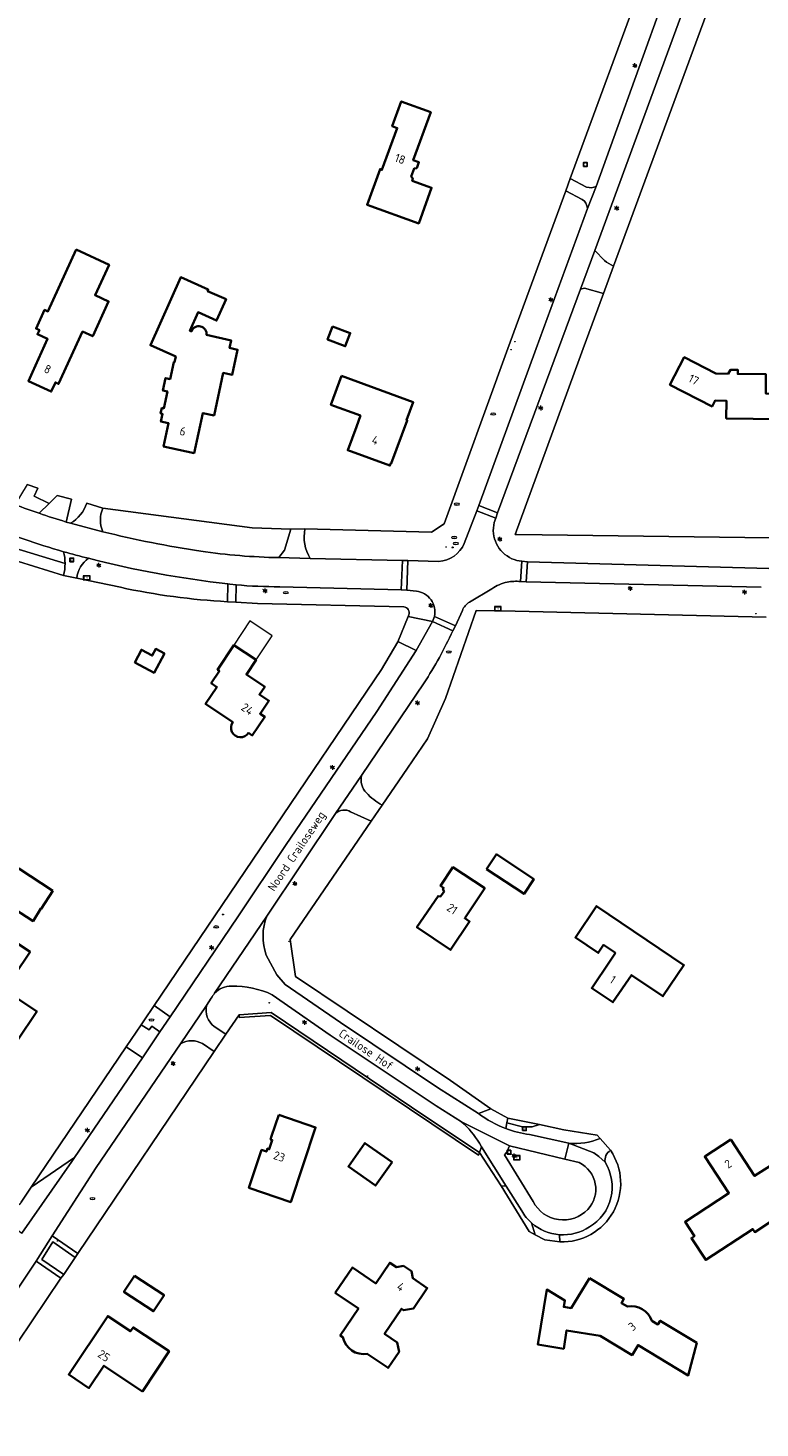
# Model space of a CAD drawing. Header units: metres. Extents: x 140853 to 145288, y 474558 to 480269.
# Tile 16 of 256: x 141615 to 141770, y 476271 to 476568. Entities that reach past the tile are written whole.
import ezdxf
from ezdxf.enums import TextEntityAlignment as Align

# ---------------------------------------------------------------- set-up
doc = ezdxf.new("R2010")
doc.units = ezdxf.units.M
doc.header["$MEASUREMENT"] = 0
for name, color, linetype, lineweight in [('B-WE-GR-BEPLANTING_CULTUUR_BOSPLANTSOEN-G', 90, 'GR-PLANTSOEN', 18), ('B-WE-GR-GRAS_KRUIDENRIJK-G', 80, 'Continuous', 18), ('B-WE-GR-GROENVOORZIENING-G', 80, 'Continuous', 18), ('B-WE-IE-TERREINAFSCHEIDING_KUNSTMATIG_HEKWERK-G', 20, 'IE-TERREINAFSCHEIDING-KUNSTMATIG', 18), ('B-WE-IE-TERREINAFSCHEIDING_KUNSTMATIG_MUUR-G', 90, 'IE-TERREINAFSCHEIDING-KUNSTMATIG-DICHT', 18), ('B-WE-KL-ET_LS_OV_LICHTMAST-S', 190, 'Continuous', 18), ('B-WE-KL-WATER_BRANDLEIDING_PUT-S', 150, 'Continuous', 18), ('B-WE-KL-WATER_PUT-S', 170, 'Continuous', 18), ('B-WE-OG-BEBOUWING-G', 7, 'Continuous', 35), ('B-WE-OG-BEBOUWING_HUISNUMMER-T18', 10, 'Continuous', 18), ('B-WE-OG-BEBOUWING_LUIFEL-G', 7, 'Continuous', 18), ('B-WE-OG-BEBOUWING_STRAATNAAM-T18', 10, 'Continuous', 18), ('B-WE-OG-TERREIN_ERF-G', 7, 'Continuous', 18), ('B-WE-RI-GWA_RIOOLPUT-S', 30, 'Continuous', 18), ('B-WE-RI-TERREINKAST-S', 7, 'Continuous', 18), ('B-WE-VH-ONVERHARD-G', 252, 'Continuous', 18), ('B-WE-VH-VERHARDING_ASFALT-G', 252, 'Continuous', 18), ('B-WE-VH-VERHARDING_BETONSTRAATSTEEN-G', 252, 'Continuous', 18), ('B-WE-VH-VERHARDING_HALFVERHARDING_GRIND-G', 252, 'Continuous', 18), ('B-WE-VH-VERHARDING_STRAATBAKSTEEN-G', 252, 'Continuous', 18), ('B-WE-VH-VERHARDING_TEGEL-G', 252, 'Continuous', 18), ('X-XX-XX-ALGEMEEN-S', 7, 'Continuous', 18)]:
    doc.layers.add(name, color=color, linetype=linetype, lineweight=lineweight)
doc.styles.add('NLCS-ISO', font='txt')
doc.linetypes.add('GR-PLANTSOEN', pattern='A,0,[179,NLCS.shx,S=2,R=0,X=0,Y=0],-4', length=4)
doc.linetypes.add('IE-TERREINAFSCHEIDING-KUNSTMATIG', pattern='A,4,[82,NLCS.shx,S=0.75,R=90,X=0,Y=0],4,-2', length=10)
doc.linetypes.add('IE-TERREINAFSCHEIDING-KUNSTMATIG-DICHT', pattern='A,8,-1,[82,NLCS.shx,S=0.75,R=90,X=0,Y=0],-1', length=10)

# ---------------------------------------------------------------- blocks, each defined once
blk = doc.blocks.new('SIE-WEG_AFVALBAK_TYPE_01')
for radius in [0.25, 0.156]:
    blk.add_circle((0, 0), radius)
blk = doc.blocks.new('SRI-TERREINKAST-SO')
at = {"ltscale": 0.1}
h = blk.add_hatch(color=256, dxfattribs=at)
h.paths.add_polyline_path([(3.9, 2.1), (-3.4, 2.1), (-3.4, -2.4), (3.9, -2.4)])
h.paths.add_polyline_path([(3.4, 1.6), (-2.9, 1.6), (-2.9, -1.9), (3.4, -1.9)], flags=16)
at = {"flags": 128}
for points in [[(3.9, 2.1), (-3.4, 2.1), (-3.4, -2.4), (3.9, -2.4)], [(3.4, 1.6), (-2.9, 1.6), (-2.9, -1.9), (3.4, -1.9)]]:
    blk.add_lwpolyline(points, close=True, dxfattribs=at)
at = {"style": 'NLCS-ISO'}
blk.add_text('RI', height=1.8, dxfattribs=at).set_placement((-0.9, -1))
blk = doc.blocks.new('B-SIE-WEG_LICHTMAST-SO')
at = {"ltscale": 0.1}
for p, q in [((-1.1, 0.6), (-2.2, 1.3)), ((0, 1.3), (0, 2.5)), ((1.1, 0.6), (2.2, 1.3)), ((-1.1, -0.6), (-2.2, -1.3)), ((0, -1.3), (0, -2.5)), ((1.1, -0.6), (2.2, -1.3))]:
    blk.add_line(p, q, dxfattribs=at)
at = {"flags": 128}
for points in [[(-1.2, 0.5), (1.2, 0.5)], [(-1.2, -0.5), (1.2, -0.5)]]:
    blk.add_lwpolyline(points, dxfattribs=at)
at = {"ltscale": 0.1}
blk.add_circle((0, 0), 1.27, dxfattribs=at)
at = {"style": 'NLCS-ISO'}
blk.add_attdef('TYPE', text='', height=1.8, dxfattribs=at).set_placement((0, 2.5), align=Align.BOTTOM_CENTER)
blk = doc.blocks.new('SIE-WEG_STRAATPOT_BRANDKRAAN-SO')
blk.add_ellipse((0, 0), major_axis=(-0.729, 0), ratio=0.685994)
at = {"style": 'NLCS-ISO'}
blk.add_text('BR', height=0.4, dxfattribs=at).set_placement((-0.3, -0.2))
blk = doc.blocks.new('SKL-WATERLEIDINGPUT-SO')
at = {"color": 0, "linetype": 'ByBlock', "lineweight": 18}
blk.add_ellipse((0, 0), major_axis=(2.5, 0), ratio=0.54, dxfattribs=at)
at = {"color": 0, "linetype": 'ByBlock', "lineweight": 18, "style": 'NLCS-ISO'}
blk.add_text('wl', height=1.8, dxfattribs=at).set_placement((0, 0), align=Align.MIDDLE_CENTER)
blk = doc.blocks.new('SRI-PUT_INSPECTIE-SO')
at = {"lineweight": -3, "flags": 128}
blk.add_lwpolyline([(-2, -2), (2, -2), (2, 2), (-2, 2)], close=True, dxfattribs=at)
at = {"lineweight": -3, "ltscale": 1.5}
blk.add_circle((0, 0), 2, dxfattribs=at)
at = {"ltscale": 0.1, "style": 'NLCS-ISO'}
blk.add_text('I', height=2.5, dxfattribs=at).set_placement((0, 0), align=Align.MIDDLE_CENTER)

msp = doc.modelspace()

# ---------------------------------------------------------------- linework, layer by layer
at = {"layer": 'B-WE-GR-BEPLANTING_CULTUUR_BOSPLANTSOEN-G', "ltscale": 0.2, "flags": 128}
msp.add_lwpolyline([(141622.513, 476454.329), (141610.184, 476458.138), (141600.339, 476462.399), (141596.032, 476464.528), (141594.743, 476462.377), (141599.232, 476460.158), (141609.446, 476455.749), (141622.205, 476451.809), (141622.205, 476451.809, 0.0610718), (141622.513, 476454.329)], format="xyb", close=True, dxfattribs=at)
at = {"layer": 'B-WE-GR-GRAS_KRUIDENRIJK-G', "ltscale": 0.2, "flags": 128}
for points in [[(141735.295, 476534.485), (141739.081, 476544.831), (141749.707, 476574.396), (141747.481, 476578.946), (141745.869, 476579.856), (141729.816, 476536.118), (141733.302, 476534.342), (141733.302, 476534.342, 0.2313068), (141735.295, 476534.485)], [(141739, 476517.53), (141760.639, 476576.406), (141755.773, 476577.388), (141735.046, 476520.817), (141737.093, 476518.699), (141737.093, 476518.699, 0.0363467), (141739, 476517.53)], [(141733.461, 476529.802, 0.235561), (141732.383, 476531.704), (141732.383, 476531.704), (141728.868, 476533.535), (141716.56, 476500), (141703.021, 476462.807), (141700.344, 476461.009), (141673.474, 476461.714), (141673.474, 476461.714, 0.1907019), (141674.586, 476455.432), (141674.586, 476455.432), (141694.177, 476454.968), (141695.349, 476454.969), (141701.84, 476454.78), (141701.84, 476454.78, 0.2941023), (141707.296, 476458.626), (141707.296, 476458.626), (141709.977, 476465.526), (141710.398, 476466.678), (141722.581, 476500), (141733.461, 476529.802)], [(141714.397, 476465.125), (141714.003, 476464.017), (141713.692, 476463.081), (141713.692, 476463.081, 0.3677721), (141717.432, 476455.369), (141717.432, 476455.369, 0.0833152), (141719.545, 476454.831), (141719.545, 476454.831), (141720.738, 476454.681), (141784.812, 476452.953), (141798.883, 476452.702), (141800.258, 476454.702), (141800.256, 476459.397), (141796.439, 476459.565), (141772.257, 476459.793), (141718.483, 476460.531), (141718.101, 476460.536), (141731.716, 476497.704), (141732.557, 476500), (141736.858, 476511.702), (141732.844, 476512.837), (141731.982, 476512.667), (141727.304, 476500), (141714.397, 476465.125)], [(141596.032, 476464.528), (141600.339, 476462.399), (141610.184, 476458.138), (141622.513, 476454.329), (141622.513, 476454.329, 0.0615229), (141622.199, 476456.864), (141622.199, 476456.864, -0.0274371), (141605.618, 476462.593), (141605.618, 476462.593), (141603.422, 476463.509), (141601.236, 476464.459), (141601.236, 476464.459, -0.0057698), (141597.988, 476465.944), (141597.988, 476465.944), (141596.398, 476465.138), (141596.032, 476464.528)], [(141667.906, 476455.593), (141669.151, 476457.208), (141670.472, 476461.633), (141662.277, 476461.912), (141630.507, 476466.092), (141630.507, 476466.092, 0.1953515), (141630.514, 476461.101), (141630.514, 476461.101, 0.022118), (141651.349, 476456.948), (141651.349, 476456.948, 0.0300191), (141667.906, 476455.593)], [(141634.264, 476449.294, 0.0399472), (141656.994, 476446.24), (141656.994, 476446.24), (141657.091, 476450.02), (141657.091, 476450.02, -0.0339023), (141627.477, 476455.45), (141627.477, 476455.45, 0.2091725), (141625.011, 476451.252), (141625.011, 476451.252), (141634.264, 476449.294)], [(141695.362, 476443.056), (141700.569, 476441.995), (141700.994, 476443.109), (141700.994, 476443.109, 0.4410705), (141697.128, 476448.482), (141697.128, 476448.482), (141695.135, 476448.669), (141693.933, 476448.782), (141668.122, 476449.418), (141668.122, 476449.418, -0.0264715), (141658.829, 476449.834), (141658.829, 476449.834), (141658.777, 476446.155), (141663.361, 476445.87), (141694.449, 476445.118), (141694.449, 476445.118, -0.5259322), (141695.529, 476443.46), (141695.529, 476443.46), (141695.362, 476443.056)], [(141712.404, 476338.26), (141712.959, 476338.461), (141704.35, 476344.482), (141671.492, 476366.613), (141670.317, 476374.454), (141687.562, 476399.64), (141683.154, 476401.613), (141683.154, 476401.613, 0.3442788), (141679.991, 476401.214), (141679.991, 476401.214), (141665.398, 476379.453), (141665.398, 476379.453, 0.1850589), (141665.254, 476371.153), (141665.254, 476371.153), (141667.504, 476366.984), (141669.298, 476364.917), (141680.987, 476356.814), (141701.623, 476343.046), (141710.323, 476337.507), (141712.404, 476338.26)], [(141653.578, 476362.022), (141652.53, 476360.443), (141652.53, 476360.443, 0.2790107), (141654.177, 476355.96), (141654.177, 476355.96), (141656.691, 476354.322), (141659.486, 476358.467), (141666.319, 476358.919), (141699.18, 476336.759), (141710.543, 476329.234), (141710.996, 476330.419), (141710.535, 476331.158), (141710.535, 476331.158, 0.0786149), (141706.715, 476335.734), (141706.715, 476335.734), (141701.349, 476339.127), (141678.823, 476354.172), (141666.51, 476362.733), (141666.51, 476362.733, 0.114835), (141657.898, 476364.546), (141657.898, 476364.546, 0.218231), (141654.289, 476363.034), (141654.289, 476363.034, 0.0666368), (141653.578, 476362.022)], [(141619.793, 476311.529), (141625.241, 476307.73), (141654.199, 476350.639), (141651.727, 476352.339), (141651.727, 476352.339, 0.2650523), (141647.06, 476352.312), (141647.06, 476352.312), (141629.15, 476326.044), (141619.793, 476311.529)], [(141723.263, 476335.123), (141721.755, 476334.652), (141719.668, 476334.688), (141716.366, 476335.49), (141716.12, 476334.298), (141716.12, 476334.298, 0.0560651), (141721.169, 476333.001), (141721.169, 476333.001), (141729.499, 476331.21), (141729.499, 476331.21, 0.1306876), (141736.149, 476332.201), (141736.149, 476332.201), (141735.564, 476332.867), (141728.463, 476334.025), (141723.263, 476335.123)], [(141733.567, 476317.132, 0.5010194), (141731.748, 476327.058), (141731.748, 476327.058), (141728.676, 476327.799), (141716.904, 476330.637), (141716.904, 476330.637, -0.1031157), (141715.849, 476328.706), (141715.849, 476328.706), (141721.948, 476318.801), (141721.948, 476318.801, 0.5211199), (141733.567, 476317.132)], [(141727.548, 476311.745), (141727.618, 476310.213), (141727.618, 476310.213, 0.6161057), (141738.367, 476329.676), (141738.367, 476329.676, 0.3104998), (141737.228, 476327.123), (141737.228, 476327.123, -0.4215047), (141733.907, 476313.403), (141733.907, 476313.403, -0.166051), (141727.548, 476311.745)], [(141715.135, 476322.098), (141721.097, 476312.397), (141722.362, 476311.733), (141721.595, 476314.242), (141721.595, 476314.242, -0.0815215), (141719.503, 476316.788), (141719.503, 476316.788), (141716.226, 476322.039), (141715.135, 476322.098)], [(141616.348, 476306.099), (141603.336, 476286.688), (141601.996, 476284.529), (141603.5, 476283.603), (141601.92, 476281.059), (141601.92, 476281.059, 0.3183082), (141604.17, 476270.044), (141604.17, 476270.044), (141607.956, 476266.873), (141608.253, 476266.568), (141605.085, 476272.862), (141606.339, 476279.829), (141621.606, 476302.523), (141616.348, 476306.099)]]:
    msp.add_lwpolyline(points, format="xyb", close=True, dxfattribs=at)
msp.add_lwpolyline([(141770.359, 476449.354), (141720.439, 476450.451), (141719.249, 476450.506), (141719.249, 476450.506, 0.0815698), (141716.417, 476450.385), (141716.417, 476450.385, 0.1012848), (141713.188, 476448.994), (141713.188, 476448.994), (141708.402, 476446.169), (141708.402, 476446.169, 0.1501393), (141706.901, 476444.366), (141706.901, 476444.366), (141705.443, 476441.104), (141705.443, 476441.104), (141704.872, 476440.02), (141704.872, 476440.02, -0.0355963), (141698.765, 476428.97), (141698.765, 476428.97), (141685.449, 476409.318), (141685.449, 476409.318, 0.2359296), (141686.518, 476405.618), (141686.518, 476405.618, 0.0758268), (141689.864, 476403.002), (141689.864, 476403.002), (141695.268, 476410.894), (141699.48, 476417.105), (141703.326, 476425.65), (141709.848, 476444.394), (141715.172, 476444.269), (141771.413, 476442.953)], format="xyb", dxfattribs=at)
for points in [[(141659.216, 476379.254), (141669.363, 476394.417), (141688.729, 476422.931), (141697.082, 476435.863), (141693.177, 476437.76), (141693.162, 476437.734), (141689.757, 476431.832), (141641.443, 476360.419), (141644.813, 476358.03), (141659.216, 476379.254)], [(141638.695, 476356.362), (141640.35, 476355.235), (141640.911, 476356.063), (141642.667, 476354.867), (141644.813, 476358.03), (141641.443, 476360.419), (141639.258, 476357.189), (141638.695, 476356.362)], [(141638.929, 476349.306), (141635.499, 476351.642), (141615.315, 476321.84), (141624.517, 476328.113), (141638.929, 476349.306)], [(141716.366, 476335.49), (141719.668, 476334.688), (141721.755, 476334.652), (141723.263, 476335.123), (141716.582, 476336.534), (141716.366, 476335.49)]]:
    msp.add_lwpolyline(points, close=True, dxfattribs=at)
at = {"layer": 'B-WE-GR-GROENVOORZIENING-G', "ltscale": 0.2, "flags": 128}
msp.add_lwpolyline([(141619.105, 476467.12), (141615.962, 476468.655), (141616.741, 476470.332), (141614.496, 476471.169), (141611.879, 476466.829), (141611.879, 476466.829, 0.0062572), (141617.029, 476465.013), (141617.029, 476465.013), (141619.105, 476467.12)], format="xyb", close=True, dxfattribs=at)
msp.add_lwpolyline([(141710.543, 476329.234), (141699.18, 476336.759), (141666.319, 476358.919), (141659.486, 476358.467), (141659.526, 476357.868), (141666.154, 476358.307), (141710.309, 476328.624), (141710.543, 476329.234)], close=True, dxfattribs=at)
at = {"layer": 'B-WE-IE-TERREINAFSCHEIDING_KUNSTMATIG_HEKWERK-G', "ltscale": 0.2, "flags": 128}
for points in [[(141745.869, 476579.856), (141729.816, 476536.118)], [(141760.639, 476576.406), (141739, 476517.53)], [(141728.868, 476533.535), (141716.56, 476500)], [(141736.858, 476511.702), (141732.557, 476500)], [(141716.56, 476500), (141703.021, 476462.807), (141700.344, 476461.009), (141673.474, 476461.714)], [(141731.716, 476497.704), (141732.557, 476500)], [(141731.716, 476497.704), (141718.101, 476460.536), (141718.483, 476460.531)], [(141630.507, 476466.092), (141627.151, 476467.151)], [(141662.277, 476461.912), (141670.472, 476461.633)], [(141670.472, 476461.633), (141673.474, 476461.714)], [(141718.483, 476460.531), (141772.257, 476459.793), (141796.439, 476459.565)], [(141622.205, 476451.809), (141625.011, 476451.252)], [(141656.994, 476446.24), (141658.777, 476446.155)], [(141689.864, 476403.002), (141695.268, 476410.894), (141699.48, 476417.105), (141703.326, 476425.65), (141709.848, 476444.394), (141715.172, 476444.269)], [(141695.362, 476443.056), (141693.162, 476437.734)], [(141695.362, 476443.056), (141695.529, 476443.46)], [(141715.172, 476444.269), (141771.413, 476442.953)], [(141687.562, 476399.64), (141670.317, 476374.454)], [(141670.317, 476374.454), (141671.492, 476366.613), (141704.35, 476344.482), (141712.959, 476338.461)], [(141656.691, 476354.322), (141659.486, 476358.467)], [(141659.486, 476358.467), (141666.319, 476358.919), (141699.18, 476336.759)], [(141638.695, 476356.362), (141635.499, 476351.642)], [(141639.258, 476357.189), (141638.695, 476356.362)], [(141615.315, 476321.84), (141635.499, 476351.642)], [(141625.241, 476307.73), (141654.199, 476350.639)], [(141710.543, 476329.234), (141699.18, 476336.759)], [(141723.263, 476335.123), (141716.582, 476336.534)], [(141736.149, 476332.201), (141735.564, 476332.867), (141728.463, 476334.025), (141723.263, 476335.123)], [(141613.18, 476318.688), (141615.315, 476321.84)], [(141722.362, 476311.733), (141721.097, 476312.397), (141715.135, 476322.098)], [(141622.224, 476303.312), (141624.67, 476306.91)]]:
    msp.add_lwpolyline(points, dxfattribs=at)
msp.add_lwpolyline([(141727.618, 476310.213, 0.6161057), (141738.367, 476329.676)], format="xyb", dxfattribs=at)
at = {"layer": 'B-WE-IE-TERREINAFSCHEIDING_KUNSTMATIG_MUUR-G', "ltscale": 0.2, "flags": 128}
for points in [[(141634.264, 476449.294), (141625.011, 476451.252)], [(141694.449, 476445.118), (141663.361, 476445.87), (141658.777, 476446.155)], [(141641.443, 476360.419), (141689.757, 476431.832), (141693.162, 476437.734)], [(141693.162, 476437.734), (141693.177, 476437.76)], [(141639.258, 476357.189), (141641.443, 476360.419)], [(141624.67, 476306.91), (141625.241, 476307.73)], [(141608.253, 476266.568), (141605.085, 476272.862), (141606.339, 476279.829), (141621.606, 476302.523)], [(141621.606, 476302.523), (141622.224, 476303.312)]]:
    msp.add_lwpolyline(points, dxfattribs=at)
for points in [[(141656.994, 476446.24, -0.0399472), (141634.264, 476449.294)], [(141695.529, 476443.46, 0.5259322), (141694.449, 476445.118)]]:
    msp.add_lwpolyline(points, format="xyb", dxfattribs=at)
at = {"layer": 'B-WE-OG-BEBOUWING-G', "ltscale": 0.2, "flags": 128}
for points in [[(141700.181, 476550.249), (141693.935, 476552.524), (141692.005, 476547.256), (141693.075, 476546.864), (141689.824, 476537.991), (141689.411, 476538.142), (141686.669, 476530.57), (141697.63, 476526.601), (141700.371, 476534.17), (141696.251, 476535.662), (141696.416, 476536.117), (141696.061, 476536.547), (141696.662, 476538.243), (141697.227, 476538.358), (141697.678, 476539.602), (141696.464, 476540.037), (141700.181, 476550.249)], [(141624.869, 476521.035), (141618.879, 476507.918), (141618.169, 476508.242), (141616.344, 476504.261), (141617.059, 476503.934), (141616.657, 476503.052), (141618.812, 476502.067), (141615.601, 476495.036), (141614.721, 476493.107), (141619.567, 476490.889), (141620.45, 476492.822), (141621.15, 476492.502), (141626.222, 476503.608), (141628.378, 476502.624), (141631.764, 476510.037), (141628.907, 476511.342), (141631.873, 476517.836), (141624.869, 476521.035)], [(141679.345, 476504.717), (141678.284, 476501.911), (141682.025, 476500.496), (141683.087, 476503.302), (141679.345, 476504.717)], [(141771.166, 476494.549), (141765.39, 476494.63), (141765.402, 476495.51), (141763.872, 476495.531), (141763.359, 476494.65), (141760.718, 476494.715), (141754.029, 476498.16), (141750.982, 476492.344), (141759.94, 476487.717), (141760.583, 476488.964), (141763.003, 476488.929), (141762.947, 476485.179), (141785.84, 476484.84), (141785.976, 476494.46), (141778.305, 476494.567), (141778.246, 476490.388), (141771.337, 476490.484), (141771.386, 476494.547), (141771.166, 476494.549)], [(141681.25, 476494.213), (141678.977, 476488.073), (141685.263, 476485.77), (141684.393, 476483.394), (141682.544, 476478.414), (141691.507, 476475.156), (141691.69, 476475.653), (141691.812, 476475.608), (141695.181, 476484.737), (141695.059, 476484.782), (141696.465, 476488.593), (141681.25, 476494.213)], [(141637.32, 476433.306), (141641.417, 476431.088), (141643.627, 476435.221), (141641.793, 476436.202), (141641.039, 476434.791), (141638.737, 476436.022), (141637.32, 476433.306)], [(141712.014, 476389.417), (141719.998, 476384.137), (141722.079, 476387.257), (141714.127, 476392.561), (141712.014, 476389.417)], [(141619.933, 476384.8), (141612.682, 476389.548), (141611.407, 476387.574), (141608.836, 476389.233), (141607.714, 476387.494), (141606.563, 476388.237), (141604.762, 476385.448), (141615.709, 476378.381), (141617.355, 476381.041), (141617.447, 476380.981), (141619.933, 476384.8)], [(141702.733, 476385.166), (141703.012, 476384.687), (141702.289, 476383.619), (141701.764, 476383.697), (141697.256, 476377.077), (141704.364, 476372.254), (141708.427, 476378.313), (141707.423, 476378.987), (141711.665, 476385.358), (141704.888, 476389.83), (141702.272, 476385.865), (141702.915, 476385.441), (141702.733, 476385.166)], [(141739.415, 476371.614), (141738.265, 476369.929), (141734.38, 476364.137), (141738.876, 476361.114), (141742.799, 476366.891), (141749.512, 476362.404), (141753.964, 476369.04), (141735.41, 476381.573), (141730.91, 476374.91), (141735.766, 476371.63), (141736.91, 476373.324), (141739.415, 476371.614)], [(141606.79, 476370.228), (141603.315, 476372.586), (141597.015, 476363.302), (141600.738, 476360.775), (141598.288, 476357.02), (141606.084, 476351.759), (141608.612, 476355.506), (141612.328, 476352.962), (141616.5, 476359.191), (141608.94, 476364.255), (141610.865, 476367.13), (141611.605, 476366.634), (141611.755, 476366.859), (141615.088, 476371.821), (141610.108, 476375.167), (141606.79, 476370.228)], [(141667.902, 476337.225), (141666.396, 476332.69), (141666.158, 476331.979), (141666.537, 476331.851), (141665.885, 476329.908), (141665.506, 476330.035), (141665.299, 476329.419), (141664.266, 476329.765), (141661.565, 476321.708), (141670.441, 476318.679), (141675.738, 476334.554), (141667.902, 476337.225)], [(141763.902, 476331.955), (141758.405, 476328.344), (141763.514, 476320.601), (141754.217, 476314.5), (141756.209, 476311.465), (141755.54, 476311.026), (141758.596, 476306.369), (141768.587, 476312.925), (141768.998, 476312.298), (141774.458, 476315.881), (141774.046, 476316.508), (141778.747, 476319.593), (141773.739, 476327.268), (141768.97, 476324.241), (141763.902, 476331.955)], [(141691.962, 476327.18), (141686.194, 476331.191), (141682.712, 476326.262), (141688.47, 476322.194), (141691.962, 476327.18)], [(141637.257, 476303.029), (141635.008, 476299.625), (141641.266, 476295.477), (141643.538, 476298.867), (141637.257, 476303.029)], [(141636.43, 476291.224), (141631.588, 476294.453), (141623.294, 476282.015), (141627.596, 476279.149), (141630.765, 476283.901), (141638.944, 476278.447), (141644.623, 476286.963), (141636.993, 476292.051), (141636.438, 476291.219), (141636.43, 476291.224)]]:
    msp.add_lwpolyline(points, close=True, dxfattribs=at)
for points in [[(141649.361, 476503.668), (141649.034, 476503.806), (141650.778, 476507.725), (141654.707, 476505.976), (141656.716, 476510.489), (141652.788, 476512.238), (141652.93, 476512.558), (141647.074, 476515.165), (141640.638, 476500.708), (141646.01, 476498.317), (141645.749, 476497.126), (141645.642, 476497.149), (141644.834, 476493.549), (141643.878, 476493.758), (141643.292, 476491.081), (141644.271, 476490.867), (141643.49, 476487.301), (141643.071, 476487.393), (141642.814, 476486.221), (141643.233, 476486.13), (141642.875, 476484.487), (141644.497, 476484.133), (141643.429, 476479.235), (141649.91, 476477.822), (141651.789, 476486.324), (141654.179, 476485.796), (141656.126, 476494.848), (141657.98, 476494.433), (141659.175, 476499.771), (141657.449, 476500.158), (141657.802, 476501.729), (141652.561, 476502.903), (141652.561, 476502.903, 0.9002603), (141649.361, 476503.668)], [(141661.476, 476418.364), (141662.258, 476417.822), (141664.959, 476421.751), (141663.953, 476422.442), (141665.817, 476425.175), (141663.801, 476426.55), (141664.912, 476428.177), (141661.05, 476430.786), (141663.104, 476433.883), (141658.371, 476437.023), (141654.899, 476431.79), (141655.283, 476431.536), (141653.552, 476428.926), (141654.772, 476428.099), (141652.353, 476424.532), (141658.144, 476420.605), (141658.144, 476420.605, 1.0272826), (141661.476, 476418.364)], [(141679.865, 476299.415), (141684.831, 476296.048), (141680.954, 476290.329), (141681.516, 476289.947), (141681.516, 476289.947, 0.3997248), (141686.706, 476286.428), (141686.706, 476286.428), (141691.134, 476283.426), (141693.463, 476286.861), (141693.064, 476288.872), (141690.389, 476290.685), (141693.972, 476296.013), (141694.426, 476295.702), (141696.508, 476296.054), (141699.45, 476300.39), (141696.362, 476302.491), (141696.08, 476303.967), (141694.395, 476305.112), (141692.93, 476304.814), (141691.486, 476305.793), (141688.499, 476301.39), (141683.546, 476304.785), (141679.865, 476299.415)], [(141733.877, 476302.521), (141730.036, 476296.152), (141728.45, 476296.407), (141728.671, 476297.78), (141724.826, 476300.098), (141722.947, 476288.408), (141728.427, 476287.528), (141729.05, 476291.408), (141736.158, 476290.267), (141742.956, 476286.167), (141744.226, 476288.274), (141754.885, 476281.85), (141756.704, 476288.756), (141748.93, 476293.461), (141748.449, 476292.666), (141747.157, 476293.448), (141747.157, 476293.448, 0.3687516), (141741.961, 476296.458), (141741.961, 476296.458), (141740.692, 476297.219), (141741.227, 476298.111), (141733.877, 476302.521)]]:
    msp.add_lwpolyline(points, format="xyb", close=True, dxfattribs=at)
at = {"layer": 'B-WE-OG-BEBOUWING_LUIFEL-G', "ltscale": 0.2, "flags": 128}
msp.add_lwpolyline([(141658.371, 476437.023), (141663.104, 476433.883), (141666.51, 476439.016), (141661.777, 476442.156), (141658.371, 476437.023)], close=True, dxfattribs=at)
at = {"layer": 'B-WE-OG-TERREIN_ERF-G', "ltscale": 0.2, "flags": 128}
for points in [[(141760.639, 476576.406), (141739, 476517.53), (141736.858, 476511.702), (141732.557, 476500), (141731.716, 476497.704), (141718.101, 476460.536), (141718.483, 476460.531), (141772.257, 476459.793), (141796.439, 476459.565), (141796.919, 476460.885), (141811.146, 476500), (141829.46, 476549.426), (141848.999, 476603.838), (141845.533, 476604.953), (141778.978, 476626.366), (141762.218, 476580.835), (141760.639, 476576.406)], [(141700.181, 476550.249), (141696.464, 476540.037), (141697.678, 476539.602), (141697.227, 476538.358), (141696.662, 476538.243), (141696.061, 476536.547), (141696.416, 476536.117), (141696.251, 476535.662), (141700.371, 476534.17), (141697.63, 476526.601), (141686.669, 476530.57), (141689.411, 476538.142), (141689.824, 476537.991), (141693.075, 476546.864), (141692.005, 476547.256), (141693.935, 476552.524), (141700.181, 476550.249)], [(141616.657, 476503.052), (141617.059, 476503.934), (141616.344, 476504.261), (141618.169, 476508.242), (141618.879, 476507.918), (141624.869, 476521.035), (141631.873, 476517.836), (141628.907, 476511.342), (141631.764, 476510.037), (141628.378, 476502.624), (141626.222, 476503.608), (141621.15, 476492.502), (141620.45, 476492.822), (141619.567, 476490.889), (141614.721, 476493.107), (141615.601, 476495.036), (141618.812, 476502.067), (141616.657, 476503.052)], [(141679.345, 476504.717), (141683.087, 476503.302), (141682.025, 476500.496), (141678.284, 476501.911), (141679.345, 476504.717)], [(141771.166, 476494.549), (141771.386, 476494.547), (141771.337, 476490.484), (141778.246, 476490.388), (141778.305, 476494.567), (141785.976, 476494.46), (141785.84, 476484.84), (141762.947, 476485.179), (141763.003, 476488.929), (141760.583, 476488.964), (141759.94, 476487.717), (141750.982, 476492.344), (141754.029, 476498.16), (141760.718, 476494.715), (141763.359, 476494.65), (141763.872, 476495.531), (141765.402, 476495.51), (141765.39, 476494.63), (141771.166, 476494.549)], [(141681.25, 476494.213), (141696.465, 476488.593), (141695.059, 476484.782), (141695.181, 476484.737), (141691.812, 476475.608), (141691.69, 476475.653), (141691.507, 476475.156), (141682.544, 476478.414), (141684.393, 476483.394), (141685.263, 476485.77), (141678.977, 476488.073), (141681.25, 476494.213)], [(141637.32, 476433.306), (141638.737, 476436.022), (141641.039, 476434.791), (141641.793, 476436.202), (141643.627, 476435.221), (141641.417, 476431.088), (141637.32, 476433.306)], [(141712.014, 476389.417), (141714.127, 476392.561), (141722.079, 476387.257), (141719.998, 476384.137), (141712.014, 476389.417)], [(141619.933, 476384.8), (141617.447, 476380.981), (141617.355, 476381.041), (141615.709, 476378.381), (141604.762, 476385.448), (141606.563, 476388.237), (141607.714, 476387.494), (141608.836, 476389.233), (141611.407, 476387.574), (141612.682, 476389.548), (141619.933, 476384.8)], [(141702.733, 476385.166), (141702.915, 476385.441), (141702.272, 476385.865), (141704.888, 476389.83), (141711.665, 476385.358), (141707.423, 476378.987), (141708.427, 476378.313), (141704.364, 476372.254), (141697.256, 476377.077), (141701.764, 476383.697), (141702.289, 476383.619), (141703.012, 476384.687), (141702.733, 476385.166)], [(141739.415, 476371.614), (141736.91, 476373.324), (141735.766, 476371.63), (141730.91, 476374.91), (141735.41, 476381.573), (141753.964, 476369.04), (141749.512, 476362.404), (141742.799, 476366.891), (141738.876, 476361.114), (141734.38, 476364.137), (141738.265, 476369.929), (141739.415, 476371.614)], [(141606.79, 476370.228), (141610.108, 476375.167), (141615.088, 476371.821), (141611.755, 476366.859), (141611.605, 476366.634), (141610.865, 476367.13), (141608.94, 476364.255), (141616.5, 476359.191), (141612.328, 476352.962), (141608.612, 476355.506), (141606.084, 476351.759), (141598.288, 476357.02), (141600.738, 476360.775), (141597.015, 476363.302), (141603.315, 476372.586), (141606.79, 476370.228)], [(141667.902, 476337.225), (141675.738, 476334.554), (141670.441, 476318.679), (141661.565, 476321.708), (141664.266, 476329.765), (141665.299, 476329.419), (141665.506, 476330.035), (141665.885, 476329.908), (141666.537, 476331.851), (141666.158, 476331.979), (141666.396, 476332.69), (141667.902, 476337.225)], [(141763.902, 476331.955), (141768.97, 476324.241), (141773.739, 476327.268), (141778.747, 476319.593), (141774.046, 476316.508), (141774.458, 476315.881), (141768.998, 476312.298), (141768.587, 476312.925), (141758.596, 476306.369), (141755.54, 476311.026), (141756.209, 476311.465), (141754.217, 476314.5), (141763.514, 476320.601), (141758.405, 476328.344), (141763.902, 476331.955)], [(141691.962, 476327.18), (141688.47, 476322.194), (141682.712, 476326.262), (141686.194, 476331.191), (141691.962, 476327.18)], [(141637.257, 476303.029), (141643.538, 476298.867), (141641.266, 476295.477), (141635.008, 476299.625), (141637.257, 476303.029)], [(141636.43, 476291.224), (141636.438, 476291.219), (141636.993, 476292.051), (141644.623, 476286.963), (141638.944, 476278.447), (141630.765, 476283.901), (141627.596, 476279.149), (141623.294, 476282.015), (141631.588, 476294.453), (141636.43, 476291.224)]]:
    msp.add_lwpolyline(points, close=True, dxfattribs=at)
for points in [[(141614.496, 476471.169), (141616.741, 476470.332), (141615.962, 476468.655), (141619.105, 476467.12), (141620.822, 476468.811), (141623.847, 476468.018), (141622.762, 476463.162), (141623.691, 476462.904), (141623.691, 476462.904, 0.172945), (141627.151, 476467.151), (141627.151, 476467.151), (141630.507, 476466.092), (141662.277, 476461.912), (141670.472, 476461.633), (141673.474, 476461.714), (141700.344, 476461.009), (141703.021, 476462.807), (141716.56, 476500), (141728.868, 476533.535), (141729.816, 476536.118), (141745.869, 476579.856)], [(141649.361, 476503.668, -0.9002603), (141652.561, 476502.903)], [(141613.18, 476318.688), (141615.315, 476321.84), (141635.499, 476351.642), (141638.695, 476356.362), (141639.258, 476357.189), (141641.443, 476360.419), (141689.757, 476431.832), (141693.162, 476437.734), (141695.362, 476443.056), (141695.529, 476443.46), (141695.529, 476443.46, 0.5259322), (141694.449, 476445.118), (141694.449, 476445.118), (141663.361, 476445.87), (141658.777, 476446.155), (141656.994, 476446.24), (141656.994, 476446.24, -0.0399472), (141634.264, 476449.294), (141634.264, 476449.294), (141625.011, 476451.252), (141622.205, 476451.809), (141609.446, 476455.749)], [(141771.413, 476442.953), (141715.172, 476444.269), (141709.848, 476444.394), (141703.326, 476425.65), (141699.48, 476417.105), (141695.268, 476410.894), (141689.864, 476403.002), (141687.562, 476399.64), (141670.317, 476374.454), (141671.492, 476366.613), (141704.35, 476344.482), (141712.959, 476338.461), (141716.582, 476336.534), (141723.263, 476335.123), (141728.463, 476334.025), (141735.564, 476332.867), (141736.149, 476332.201), (141738.367, 476329.676), (141738.367, 476329.676, -0.6161057), (141727.618, 476310.213), (141727.618, 476310.213), (141724.404, 476310.662), (141722.362, 476311.733), (141721.097, 476312.397), (141715.135, 476322.098), (141710.543, 476329.234), (141710.309, 476328.624), (141666.154, 476358.307), (141659.526, 476357.868), (141659.486, 476358.467), (141656.691, 476354.322), (141654.199, 476350.639), (141625.241, 476307.73), (141624.67, 476306.91), (141622.224, 476303.312), (141621.606, 476302.523), (141606.339, 476279.829)], [(141661.476, 476418.364, -1.0272826), (141658.144, 476420.605)], [(141741.961, 476296.458, -0.3687516), (141747.157, 476293.448)], [(141686.706, 476286.428, -0.3997248), (141681.516, 476289.947)]]:
    msp.add_lwpolyline(points, format="xyb", dxfattribs=at)
for points in [[(141652.561, 476502.903), (141657.802, 476501.729), (141657.449, 476500.158), (141659.175, 476499.771), (141657.98, 476494.433), (141656.126, 476494.848), (141654.179, 476485.796), (141651.789, 476486.324), (141649.91, 476477.822), (141643.429, 476479.235), (141644.497, 476484.133), (141642.875, 476484.487), (141643.233, 476486.13), (141642.814, 476486.221), (141643.071, 476487.393), (141643.49, 476487.301), (141644.271, 476490.867), (141643.292, 476491.081), (141643.878, 476493.758), (141644.834, 476493.549), (141645.642, 476497.149), (141645.749, 476497.126), (141646.01, 476498.317), (141640.638, 476500.708), (141647.074, 476515.165), (141652.93, 476512.558), (141652.788, 476512.238), (141656.716, 476510.489), (141654.707, 476505.976), (141650.778, 476507.725), (141649.034, 476503.806), (141649.361, 476503.668)], [(141658.144, 476420.605), (141652.353, 476424.532), (141654.772, 476428.099), (141653.552, 476428.926), (141655.283, 476431.536), (141654.899, 476431.79), (141658.371, 476437.023), (141663.104, 476433.883), (141661.05, 476430.786), (141664.912, 476428.177), (141663.801, 476426.55), (141665.817, 476425.175), (141663.953, 476422.442), (141664.959, 476421.751), (141662.258, 476417.822), (141661.476, 476418.364)], [(141681.516, 476289.947), (141680.954, 476290.329), (141684.831, 476296.048), (141679.865, 476299.415), (141683.546, 476304.785), (141688.499, 476301.39), (141691.486, 476305.793), (141692.93, 476304.814), (141694.395, 476305.112), (141696.08, 476303.967), (141696.362, 476302.491), (141699.45, 476300.39), (141696.508, 476296.054), (141694.426, 476295.702), (141693.972, 476296.013), (141690.389, 476290.685), (141693.064, 476288.872), (141693.463, 476286.861), (141691.134, 476283.426), (141686.706, 476286.428)], [(141747.157, 476293.448), (141748.449, 476292.666), (141748.93, 476293.461), (141756.704, 476288.756), (141754.885, 476281.85), (141744.226, 476288.274), (141742.956, 476286.167), (141736.158, 476290.267), (141729.05, 476291.408), (141728.427, 476287.528), (141722.947, 476288.408), (141724.826, 476300.098), (141728.671, 476297.78), (141728.45, 476296.407), (141730.036, 476296.152), (141733.877, 476302.521), (141741.227, 476298.111), (141740.692, 476297.219), (141741.961, 476296.458)]]:
    msp.add_lwpolyline(points, dxfattribs=at)
at = {"layer": 'B-WE-VH-ONVERHARD-G', "ltscale": 0.2, "flags": 128}
msp.add_lwpolyline([(141657.51, 476449.973), (141657.091, 476450.02), (141656.994, 476446.24), (141658.777, 476446.155), (141658.829, 476449.834), (141657.51, 476449.973)], close=True, dxfattribs=at)
at = {"layer": 'B-WE-VH-VERHARDING_ASFALT-G', "ltscale": 0.2, "flags": 128}
for points in [[(141767.007, 476621.081), (141757.988, 476596.503), (141753.205, 476583.52), (141749.707, 476574.396), (141739.081, 476544.831), (141735.295, 476534.485), (141733.461, 476529.802), (141722.581, 476500), (141710.398, 476466.678), (141714.397, 476465.125), (141727.304, 476500), (141731.982, 476512.667), (141735.046, 476520.817), (141755.773, 476577.388), (141757.542, 476582.161), (141774.697, 476628.722), (141778.205, 476638.213), (141780.465, 476644.354), (141775.929, 476645.278), (141775.155, 476643.279), (141770.202, 476629.495), (141767.007, 476621.081)], [(141710.543, 476329.234), (141715.135, 476322.098), (141716.226, 476322.039), (141710.996, 476330.419), (141710.543, 476329.234)]]:
    msp.add_lwpolyline(points, close=True, dxfattribs=at)
for points in [[(141605.618, 476462.593, 0.0274371), (141622.199, 476456.864), (141622.199, 476456.864, 0.006484), (141627.477, 476455.45), (141627.477, 476455.45, 0.0339023), (141657.091, 476450.02), (141657.091, 476450.02), (141657.51, 476449.973), (141658.829, 476449.834), (141658.829, 476449.834, 0.0264715), (141668.122, 476449.418), (141668.122, 476449.418), (141693.933, 476448.782), (141694.177, 476454.968), (141674.586, 476455.432), (141667.906, 476455.593), (141667.906, 476455.593, -0.0300191), (141651.349, 476456.948), (141651.349, 476456.948, -0.022118), (141630.514, 476461.101), (141630.514, 476461.101), (141623.691, 476462.904), (141622.762, 476463.162), (141622.762, 476463.162, -0.0068235), (141617.029, 476465.013), (141617.029, 476465.013, -0.0062572), (141611.879, 476466.829)], [(141603.336, 476286.688), (141616.348, 476306.099), (141619.793, 476311.529), (141629.15, 476326.044), (141647.06, 476352.312), (141652.53, 476360.443), (141653.578, 476362.022), (141653.578, 476362.022, -0.0666368), (141654.289, 476363.034), (141654.289, 476363.034), (141665.398, 476379.453), (141679.991, 476401.214), (141685.449, 476409.318), (141698.765, 476428.97), (141698.765, 476428.97, 0.0355963), (141704.872, 476440.02), (141704.872, 476440.02), (141700.569, 476441.995), (141697.082, 476435.863), (141697.082, 476435.863), (141688.729, 476422.931), (141669.363, 476394.417), (141659.216, 476379.254), (141644.813, 476358.03), (141642.667, 476354.867), (141638.929, 476349.306), (141624.517, 476328.113), (141623.947, 476327.274), (141613.327, 476312.043)]]:
    msp.add_lwpolyline(points, format="xyb", dxfattribs=at)
for points in [[(141622.205, 476451.809), (141625.011, 476451.252), (141625.011, 476451.252, -0.2091725), (141627.477, 476455.45), (141627.477, 476455.45, -0.006484), (141622.199, 476456.864), (141622.199, 476456.864, -0.0615229), (141622.513, 476454.329), (141622.513, 476454.329, -0.0610718), (141622.205, 476451.809)], [(141728.676, 476327.799), (141729.499, 476331.21), (141721.169, 476333.001), (141721.169, 476333.001, -0.0560651), (141716.12, 476334.298), (141716.12, 476334.298, -0.0712714), (141710.323, 476337.507), (141710.323, 476337.507), (141701.623, 476343.046), (141680.987, 476356.814), (141669.298, 476364.917), (141667.504, 476366.984), (141665.254, 476371.153), (141665.254, 476371.153, -0.1850589), (141665.398, 476379.453), (141665.398, 476379.453), (141654.289, 476363.034), (141654.289, 476363.034, -0.218231), (141657.898, 476364.546), (141657.898, 476364.546, -0.114835), (141666.51, 476362.733), (141666.51, 476362.733), (141678.823, 476354.172), (141701.349, 476339.127), (141706.715, 476335.734), (141716.904, 476330.637), (141728.676, 476327.799)], [(141716.582, 476336.534), (141712.959, 476338.461), (141712.404, 476338.26), (141710.323, 476337.507), (141710.323, 476337.507, 0.0712714), (141716.12, 476334.298), (141716.12, 476334.298), (141716.366, 476335.49), (141716.582, 476336.534)], [(141721.948, 476318.801), (141715.849, 476328.706), (141715.849, 476328.706, 0.1031157), (141716.904, 476330.637), (141716.904, 476330.637), (141706.715, 476335.734), (141706.715, 476335.734, -0.0786149), (141710.535, 476331.158), (141710.535, 476331.158), (141710.996, 476330.419), (141716.226, 476322.039), (141719.503, 476316.788), (141719.503, 476316.788, 0.0815215), (141721.595, 476314.242), (141721.595, 476314.242, 0.1628081), (141727.548, 476311.745), (141727.548, 476311.745, 0.166051), (141733.907, 476313.403), (141733.907, 476313.403, 0.4215047), (141737.228, 476327.123), (141737.228, 476327.123), (141735.921, 476328.384), (141734.83, 476329.136), (141729.499, 476331.21), (141728.676, 476327.799), (141731.748, 476327.058), (141731.748, 476327.058, -0.5010194), (141733.567, 476317.132), (141733.567, 476317.132, -0.5211199), (141721.948, 476318.801)], [(141738.367, 476329.676), (141736.149, 476332.201), (141736.149, 476332.201, -0.1306876), (141729.499, 476331.21), (141729.499, 476331.21), (141734.83, 476329.136), (141735.921, 476328.384), (141737.228, 476327.123), (141737.228, 476327.123, -0.3104998), (141738.367, 476329.676)], [(141727.618, 476310.213), (141727.548, 476311.745), (141727.548, 476311.745, -0.1628081), (141721.595, 476314.242), (141721.595, 476314.242), (141722.362, 476311.733), (141724.404, 476310.662), (141727.618, 476310.213)]]:
    msp.add_lwpolyline(points, format="xyb", close=True, dxfattribs=at)
msp.add_lwpolyline([(141784.812, 476452.953), (141720.738, 476454.681), (141720.439, 476450.451), (141770.359, 476449.354)], dxfattribs=at)
at = {"layer": 'B-WE-VH-VERHARDING_BETONSTRAATSTEEN-G', "ltscale": 0.2, "flags": 128}
for points in [[(141622.762, 476463.162), (141623.847, 476468.018), (141620.822, 476468.811), (141619.105, 476467.12), (141617.029, 476465.013), (141617.029, 476465.013, 0.0068235), (141622.762, 476463.162)], [(141630.507, 476466.092), (141627.151, 476467.151), (141627.151, 476467.151, -0.172945), (141623.691, 476462.904), (141623.691, 476462.904), (141630.514, 476461.101), (141630.514, 476461.101, -0.1953515), (141630.507, 476466.092)], [(141705.443, 476441.104), (141706.901, 476444.366), (141706.901, 476444.366, -0.1501393), (141708.402, 476446.169), (141708.402, 476446.169), (141713.188, 476448.994), (141713.188, 476448.994, -0.1012848), (141716.417, 476450.385), (141716.417, 476450.385, -0.0815698), (141719.249, 476450.506), (141719.249, 476450.506), (141719.545, 476454.831), (141719.545, 476454.831, -0.0833152), (141717.432, 476455.369), (141717.432, 476455.369, -0.3677721), (141713.692, 476463.081), (141713.692, 476463.081), (141714.003, 476464.017), (141709.977, 476465.526), (141707.296, 476458.626), (141707.296, 476458.626, -0.2941023), (141701.84, 476454.78), (141701.84, 476454.78), (141695.349, 476454.969), (141695.135, 476448.669), (141697.128, 476448.482), (141697.128, 476448.482, -0.4410705), (141700.994, 476443.109), (141700.994, 476443.109), (141705.443, 476441.104)], [(141673.474, 476461.714), (141670.472, 476461.633), (141669.151, 476457.208), (141667.906, 476455.593), (141674.586, 476455.432), (141674.586, 476455.432, -0.1907019), (141673.474, 476461.714)]]:
    msp.add_lwpolyline(points, format="xyb", close=True, dxfattribs=at)
for points in [[(141714.003, 476464.017), (141714.397, 476465.125), (141710.398, 476466.678), (141709.977, 476465.526), (141714.003, 476464.017)], [(141693.933, 476448.782), (141695.135, 476448.669), (141695.349, 476454.969), (141694.177, 476454.968), (141693.933, 476448.782)], [(141719.545, 476454.831), (141719.249, 476450.506), (141720.439, 476450.451), (141720.738, 476454.681), (141719.545, 476454.831)], [(141704.872, 476440.02), (141705.443, 476441.104), (141700.994, 476443.109), (141700.569, 476441.995), (141704.872, 476440.02)], [(141625.241, 476307.73), (141619.793, 476311.529), (141616.348, 476306.099), (141621.606, 476302.523), (141622.224, 476303.312), (141617.546, 476306.494), (141619.913, 476310.226), (141624.67, 476306.91), (141625.241, 476307.73)]]:
    msp.add_lwpolyline(points, close=True, dxfattribs=at)
at = {"layer": 'B-WE-VH-VERHARDING_HALFVERHARDING_GRIND-G', "ltscale": 0.2, "flags": 128}
for points in [[(141700.569, 476441.995), (141695.362, 476443.056), (141693.162, 476437.734), (141693.177, 476437.76), (141697.082, 476435.863), (141700.569, 476441.995)], [(141624.67, 476306.91), (141619.913, 476310.226), (141617.546, 476306.494), (141622.224, 476303.312), (141624.67, 476306.91)]]:
    msp.add_lwpolyline(points, close=True, dxfattribs=at)
at = {"layer": 'B-WE-VH-VERHARDING_STRAATBAKSTEEN-G', "ltscale": 0.2, "flags": 128}
for points in [[(141735.295, 476534.485, -0.2313068), (141733.302, 476534.342), (141733.302, 476534.342), (141729.816, 476536.118), (141728.868, 476533.535), (141732.383, 476531.704), (141732.383, 476531.704, -0.235561), (141733.461, 476529.802), (141733.461, 476529.802), (141735.295, 476534.485)], [(141737.093, 476518.699), (141735.046, 476520.817), (141731.982, 476512.667), (141732.844, 476512.837), (141736.858, 476511.702), (141739, 476517.53), (141739, 476517.53, -0.0363467), (141737.093, 476518.699)], [(141685.449, 476409.318), (141679.991, 476401.214), (141679.991, 476401.214, -0.3442788), (141683.154, 476401.613), (141683.154, 476401.613), (141687.562, 476399.64), (141689.864, 476403.002), (141689.864, 476403.002, -0.0758268), (141686.518, 476405.618), (141686.518, 476405.618, -0.2359296), (141685.449, 476409.318)], [(141656.691, 476354.322), (141654.177, 476355.96), (141654.177, 476355.96, -0.2790107), (141652.53, 476360.443), (141652.53, 476360.443), (141647.06, 476352.312), (141647.06, 476352.312, -0.2650523), (141651.727, 476352.339), (141651.727, 476352.339), (141654.199, 476350.639), (141656.691, 476354.322)]]:
    msp.add_lwpolyline(points, format="xyb", close=True, dxfattribs=at)
at = {"layer": 'B-WE-VH-VERHARDING_TEGEL-G', "ltscale": 0.2, "flags": 128}
msp.add_lwpolyline([(141640.911, 476356.063), (141640.35, 476355.235), (141638.695, 476356.362), (141635.499, 476351.642), (141638.929, 476349.306), (141642.667, 476354.867), (141640.911, 476356.063)], close=True, dxfattribs=at)
msp.add_lwpolyline([(141607.906, 476315.976), (141611.036, 476313.748), (141611.444, 476313.458), (141613.327, 476312.043), (141623.947, 476327.274), (141624.517, 476328.113), (141615.315, 476321.84), (141613.18, 476318.688), (141612.755, 476318.092), (141610.441, 476319.776), (141609.997, 476319.649), (141608.753, 476320.496), (141588.813, 476292.565), (141595.329, 476288.708), (141596.594, 476287.959), (141597.628, 476289.335), (141595.746, 476290.439), (141591.141, 476293.151), (141591.197, 476293.251), (141591.197, 476293.251, -0.0197987), (141592.422, 476295.244), (141592.422, 476295.244), (141607.511, 476316.257), (141607.906, 476315.976)], format="xyb", close=True, dxfattribs=at)

# ---------------------------------------------------------------- block references
at = {"layer": 'B-WE-KL-ET_LS_OV_LICHTMAST-S', "xscale": 0.2, "yscale": 0.2, "zscale": 0.2}
for p in [(141743.543, 476560.13), (141739.685, 476529.842), (141725.71, 476510.391), (141723.544, 476487.389), (141714.863, 476459.522), (141629.679, 476453.981), (141664.993, 476448.549), (141742.564, 476449.064), (141766.85, 476448.288), (141700.195, 476445.424), (141697.357, 476424.736), (141679.291, 476411.02), (141671.336, 476386.344), (141653.642, 476372.731), (141673.389, 476356.854), (141645.47, 476348.114), (141697.401, 476346.96), (141627.259, 476333.923), (141717.887, 476328.505)]:
    msp.add_blockref('B-SIE-WEG_LICHTMAST-SO', p, dxfattribs=at)
at = {"layer": 'B-WE-KL-WATER_BRANDLEIDING_PUT-S', "xscale": 0.2, "yscale": 0.2, "zscale": 0.2}
for p in [(141704.821, 476457.779), (141656.051, 476379.771)]:
    msp.add_blockref('SIE-WEG_STRAATPOT_BRANDKRAAN-SO', p, dxfattribs=at)
at = {"layer": 'B-WE-KL-WATER_PUT-S', "xscale": 0.2, "yscale": 0.2, "zscale": 0.2}
for p in [(141713.471, 476486.12), (141705.706, 476466.961), (141705.13, 476459.871), (141705.528, 476458.613), (141669.427, 476448.162), (141704.058, 476435.538), (141654.583, 476377.138), (141640.882, 476357.351), (141628.359, 476319.395)]:
    msp.add_blockref('SKL-WATERLEIDINGPUT-SO', p, dxfattribs=at)
at = {"layer": 'B-WE-RI-GWA_RIOOLPUT-S', "xscale": 0.2, "yscale": 0.2, "zscale": 0.2}
for p in [(141733.019, 476539.134), (141623.938, 476455.114), (141720.088, 476334.261), (141716.797, 476329.287)]:
    msp.add_blockref('SRI-PUT_INSPECTIE-SO', p, dxfattribs=at)
at = {"layer": 'B-WE-RI-TERREINKAST-S', "xscale": 0.2, "yscale": 0.2, "zscale": 0.2}
for p in [(141627.066, 476451.343), (141714.376, 476444.771), (141718.436, 476328.121)]:
    msp.add_blockref('SRI-TERREINKAST-SO', p, dxfattribs=at)
at = {"layer": 'X-XX-XX-ALGEMEEN-S', "xscale": 0.2, "yscale": 0.2, "zscale": 0.2}
for p in [(141718.051, 476501.496), (141717.264, 476499.765), (141702.629, 476462.493), (141703.456, 476457.863), (141769.246, 476443.693), (141670.072, 476374.063), (141665.872, 476361.02), (141686.791, 476345.476), (141620.857, 476310.393)]:
    msp.add_blockref('SIE-WEG_AFVALBAK_TYPE_01', p, dxfattribs=at)

# ---------------------------------------------------------------- texts
at = {"layer": 'B-WE-OG-BEBOUWING_HUISNUMMER-T18', "style": 'NLCS-ISO'}
for s, rotation, p in [('18', 340.1, (141693.682, 476540.316)), ('8', 335.4, (141618.808, 476495.635)), ('17', 332.4, (141756.049, 476493.396)), ('6', 347.7, (141647.522, 476482.437)), ('4', 340.1, (141688.392, 476480.544)), ('24', 325.5, (141661.251, 476423.419)), ('21', 325.8, (141704.748, 476380.973)), ('1', 326.1, (141738.86, 476365.945)), ('23', 341.5, (141668.014, 476328.36)), ('2', 33.3, (141763.35, 476326.807)), ('4', 325.8, (141693.821, 476300.666)), ('3', 39.6, (141742.963, 476292.239)), ('25', 326.3, (141630.769, 476286.015))]:
    msp.add_text(s, height=1.8, rotation=rotation, dxfattribs=at).set_placement(p, align=Align.MIDDLE_CENTER)
at = {"layer": 'B-WE-OG-BEBOUWING_STRAATNAAM-T18', "style": 'NLCS-ISO'}
for s, rotation, p in [('Noord Crailoseweg', 56.2, (141671.674, 476393.238)), ('Crailose Hof', 325.8, (141686.456, 476351.106))]:
    msp.add_text(s, height=1.8, rotation=rotation, dxfattribs=at).set_placement(p, align=Align.MIDDLE_CENTER)

doc.saveas('drawing.dxf')
